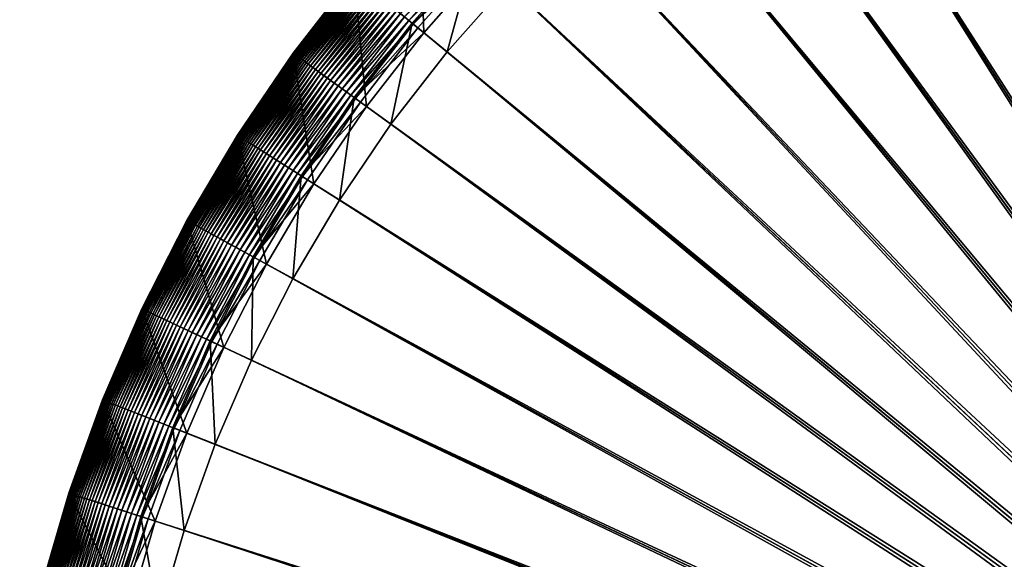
# Model space of a CAD drawing. Header units: millimetres. Extents: x -38.8 to 49.8, y -3.5 to 19.4.
# Tile 167 of 256: x -38.8 to -36.6, y 0.9 to 2.1. Entities that reach past the tile are written whole.
import ezdxf

# ---------------------------------------------------------------- set-up
doc = ezdxf.new("R2010")
doc.units = ezdxf.units.MM
doc.layers.get('0').update_dxf_attribs({"true_color": 0x5890e1})

msp = doc.modelspace()

# ---------------------------------------------------------------- meshes
at = {"color": 206, "true_color": 0x6c0888}
mesh = msp.add_polyface(dxfattribs=at)
corners = [(-35.5231, 0.0564, 6.3844), (-38.4001, 1.0062, 6.4013), (-35.5191, 0.0701, 6.3844), (-38.4804, 1.0323, 6.7705), (-35.5191, 0.0701, 6.7705), (-35.5143, 0.0835, 6.7705), (-38.3308, 1.1987, 6.4013), (-35.5143, 0.0835, 6.3844), (-38.4093, 1.2298, 6.7705), (-35.5086, 0.0966, 6.7705), (-38.2495, 1.3864, 6.4013), (-35.5086, 0.0966, 6.3844), (-38.326, 1.4224, 6.7705), (-35.5021, 0.1093, 6.7705), (-38.1567, 1.5687, 6.4013), (-35.5021, 0.1093, 6.3844), (-38.2307, 1.6094, 6.7705), (-35.4949, 0.1216, 6.7705), (-38.0525, 1.7447, 6.4013), (-35.4949, 0.1216, 6.3844), (-38.1239, 1.79, 6.7705), (-35.4869, 0.1334, 6.7705), (-37.9376, 1.9139, 6.4013), (-35.4869, 0.1334, 6.3844), (-38.0059, 1.9636, 6.7705), (-35.4781, 0.1447, 6.7705), (-37.8122, 2.0756, 6.4013), (-35.4781, 0.1447, 6.3844), (-37.8773, 2.1294, 6.7705), (-35.4687, 0.1554, 6.7705), (-37.6769, 2.229, 6.4013), (-35.4687, 0.1554, 6.3844), (-37.7385, 2.2868, 6.7705), (-35.4586, 0.1654, 6.7705), (-37.5323, 2.3736, 6.4013), (-35.4586, 0.1654, 6.3844), (-37.5901, 2.4352, 6.7705), (-35.4479, 0.1749, 6.7705), (-37.3788, 2.5089, 6.4013), (-35.4479, 0.1749, 6.3844), (-37.4327, 2.574, 6.7705), (-35.4367, 0.1836, 6.7705), (-37.2172, 2.6343, 6.4013), (-35.4367, 0.1836, 6.3844), (-37.2669, 2.7027, 6.7705), (-35.4249, 0.1916, 6.7705), (-37.0933, 2.8206, 6.7705), (-37.048, 2.7493, 6.4013), (-35.4249, 0.1916, 6.3844), (-35.4126, 0.1989, 6.7705), (-36.9126, 2.9274, 6.7705), (-36.8719, 2.8534, 6.4013), (-35.4126, 0.1989, 6.3844), (-35.3999, 0.2053, 6.7705), (-36.7257, 3.0227, 6.7705), (-36.6897, 2.9463, 6.4013), (-35.3999, 0.2053, 6.3844), (-35.3868, 0.211, 6.7705), (-36.533, 3.1061, 6.7705), (-36.5019, 3.0275, 6.4013), (-35.3868, 0.211, 6.3844), (-35.3734, 0.2158, 6.7705), (-36.3356, 3.1772, 6.7705), (-36.3095, 3.0968, 6.4013), (-35.3734, 0.2158, 6.3844), (-35.3597, 0.2198, 6.7705), (-36.1341, 3.2357, 6.7705), (-36.113, 3.1539, 6.4013), (-35.3597, 0.2198, 6.3844), (-35.3458, 0.2229, 6.7705), (-35.9292, 3.2815, 6.7705), (-35.9134, 3.1985, 6.4013), (-35.3458, 0.2229, 6.3844), (-35.3317, 0.2252, 6.7705), (-35.722, 3.3143, 6.7705), (-35.7114, 3.2305, 6.4013), (-35.3317, 0.2252, 6.3844), (-35.3175, 0.2265, 6.7705), (-35.5077, 3.2497, 6.4013), (-35.3175, 0.2265, 6.3844), (-35.513, 3.3341, 6.7705), (-35.3033, 0.2269, 6.7705), (-35.3033, 3.2562, 6.4013), (-35.3033, 0.2269, 6.3844)]
mesh.append_faces([[corners[k] for k in face] for face in [(0, 1, 2), (2, 6, 7), (7, 10, 11), (11, 14, 15), (15, 18, 19), (19, 22, 23), (23, 26, 27), (27, 30, 31), (31, 34, 35), (35, 38, 39), (39, 42, 43), (44, 45, 46), (43, 47, 48), (46, 49, 50), (48, 51, 52), (50, 53, 54), (52, 55, 56), (54, 57, 58), (56, 59, 60), (58, 61, 62), (60, 63, 64), (62, 65, 66), (64, 67, 68), (66, 69, 70), (68, 71, 72), (70, 73, 74), (72, 75, 76), (76, 78, 79), (79, 82, 83)]], dxfattribs={"vtx0": -1, "color": 206})
mesh.append_faces([[corners[k] for k in face] for face in [(3, 4, 5), (8, 5, 9), (12, 9, 13), (16, 13, 17), (20, 17, 21), (24, 21, 25), (28, 25, 29), (32, 29, 33), (36, 33, 37), (40, 37, 41), (39, 38, 42), (44, 41, 45), (43, 42, 47), (46, 45, 49), (48, 47, 51), (50, 49, 53), (52, 51, 55), (54, 53, 57), (56, 55, 59), (58, 57, 61), (60, 59, 63), (62, 61, 65), (64, 63, 67), (66, 65, 69), (68, 67, 71), (70, 69, 73), (72, 71, 75), (74, 73, 77), (76, 75, 78), (80, 77, 81), (79, 78, 82)]], dxfattribs={"vtx2": -1, "color": 206})
mesh = msp.add_polyface(dxfattribs=at)
corners = [(-38.6439, 0, 6.7705), (-35.5298, 0.0142, 6.7705), (-38.6373, 0.2098, 6.7705), (-35.5302, 0, 6.3844), (-38.5594, 0, 6.4013), (-38.553, 0.2045, 6.4013), (-35.5284, 0.0284, 6.7705), (-38.6176, 0.4187, 6.7705), (-35.5298, 0.0142, 6.3844), (-38.5338, 0.4081, 6.4013), (-35.5262, 0.0425, 6.7705), (-38.5848, 0.626, 6.7705), (-35.5284, 0.0284, 6.3844), (-38.5018, 0.6101, 6.4013), (-35.5231, 0.0564, 6.7705), (-38.539, 0.8308, 6.7705), (-35.5262, 0.0425, 6.3844), (-38.4571, 0.8098, 6.4013), (-35.5191, 0.0701, 6.7705), (-38.4804, 1.0323, 6.7705), (-35.5231, 0.0564, 6.3844), (-38.4001, 1.0062, 6.4013), (-35.5143, 0.0835, 6.7705), (-38.4093, 1.2298, 6.7705), (-35.5191, 0.0701, 6.3844), (-38.3308, 1.1987, 6.4013), (-35.5086, 0.0966, 6.7705), (-38.326, 1.4224, 6.7705), (-35.5143, 0.0835, 6.3844), (-38.2495, 1.3864, 6.4013), (-35.5021, 0.1093, 6.7705), (-38.2307, 1.6094, 6.7705), (-35.5086, 0.0966, 6.3844), (-38.1567, 1.5687, 6.4013), (-35.4949, 0.1216, 6.7705), (-38.1239, 1.79, 6.7705), (-35.5021, 0.1093, 6.3844), (-38.0525, 1.7447, 6.4013), (-38.1564, 1.8107, 6.7678), (-38.0272, 1.9791, 6.7692), (-38.0371, 1.9863, 6.7678), (-38.1461, 1.8041, 6.7692), (-38.0168, 1.9715, 6.7701), (-38.1352, 1.7972, 6.7701), (-38.0059, 1.9636, 6.7705), (-35.4869, 0.1334, 6.7705), (-35.4949, 0.1216, 6.3844), (-37.9376, 1.9139, 6.4013), (-38.1381, 1.7991, 6.1478), (-38.0196, 1.9735, 6.1478), (-37.9922, 1.9537, 3.9448), (-38.1174, 2.0446, 6.7191), (-38.1121, 2.0408, 6.7256), (-37.9785, 2.2131, 6.7256), (-38.1065, 2.0367, 6.7318), (-37.9731, 2.2087, 6.7318), (-38.1005, 2.0323, 6.7375), (-37.9673, 2.2039, 6.7375), (-38.094, 2.0276, 6.7429), (-37.9612, 2.1988, 6.7429), (-38.0872, 2.0226, 6.7479), (-37.9547, 2.1935, 6.7479), (-38.0799, 2.0174, 6.7524), (-37.9478, 2.1877, 6.7524), (-38.0723, 2.0118, 6.7565), (-37.9405, 2.1817, 6.7565), (-38.0641, 2.0059, 6.7601), (-37.9327, 2.1753, 6.7601), (-38.0556, 1.9997, 6.7632), (-37.9246, 2.1686, 6.7632), (-38.0466, 1.9931, 6.7657), (-37.916, 2.1615, 6.7657), (-37.907, 2.154, 6.7678), (-37.8976, 2.1462, 6.7692), (-37.8877, 2.138, 6.7701), (-37.8773, 2.1294, 6.7705), (-35.4781, 0.1447, 6.7705), (-35.4869, 0.1334, 6.3844), (-37.8122, 2.0756, 6.4013), (-37.8903, 2.1402, 6.1478), (-37.8643, 2.1186, 3.9448), (-38.1563, 2.0729, 3.7911), (-38.0205, 2.2479, 3.7911), (-35.4687, 0.1554, 6.7705), (-37.7385, 2.2868, 6.7705), (-35.4781, 0.1447, 6.3844), (-37.6769, 2.229, 6.4013), (-35.4586, 0.1654, 6.7705), (-37.5901, 2.4352, 6.7705), (-35.4687, 0.1554, 6.3844), (-37.5323, 2.3736, 6.4013), (-35.4479, 0.1749, 6.7705), (-37.4327, 2.574, 6.7705), (-35.4586, 0.1654, 6.3844), (-37.3788, 2.5089, 6.4013), (-35.4367, 0.1836, 6.7705), (-37.2669, 2.7027, 6.7705)]
mesh.append_faces([[corners[k] for k in face] for face in [(0, 1, 2), (2, 6, 7), (7, 10, 11), (11, 14, 15), (15, 18, 19), (19, 22, 23), (23, 26, 27), (27, 30, 31), (31, 34, 35), (38, 39, 40), (41, 42, 39), (43, 44, 42), (35, 45, 44), (37, 49, 47), (48, 50, 49), (70, 72, 71), (40, 73, 72), (39, 74, 73), (42, 75, 74), (44, 76, 75), (47, 79, 78), (49, 80, 79), (50, 82, 80), (75, 83, 84), (84, 87, 88), (88, 91, 92), (92, 95, 96)]], dxfattribs={"vtx0": -1, "color": 206})
mesh.append_faces([[corners[k] for k in face] for face in [(3, 4, 5), (8, 5, 9), (12, 9, 13), (16, 13, 17), (20, 17, 21), (24, 21, 25), (28, 25, 29), (32, 29, 33), (36, 33, 37), (46, 37, 47), (37, 48, 49), (51, 52, 53), (52, 54, 55), (54, 56, 57), (56, 58, 59), (58, 60, 61), (60, 62, 63), (62, 64, 65), (64, 66, 67), (66, 68, 69), (68, 70, 71), (70, 40, 72), (40, 39, 73), (39, 42, 74), (42, 44, 75), (77, 47, 78), (47, 49, 79), (49, 50, 80), (50, 81, 82), (85, 78, 86), (89, 86, 90), (93, 90, 94)]], dxfattribs={"vtx2": -1, "color": 206})
mesh = msp.add_polyface(dxfattribs=at)
corners = [(-38.1563, 2.0729, 3.7911), (-38.0205, 2.2479, 6.5722), (-38.0205, 2.2479, 3.7911), (-38.1563, 2.0729, 6.5722), (-38.0205, 2.2479, 6.5819), (-38.1563, 2.0728, 6.5819), (-38.0203, 2.2477, 6.5915), (-38.156, 2.0727, 6.5915), (-38.0198, 2.2473, 6.601), (-38.1555, 2.0723, 6.601), (-38.019, 2.2467, 6.6105), (-38.1547, 2.0717, 6.6105), (-38.018, 2.2459, 6.62), (-38.1537, 2.071, 6.62), (-38.0168, 2.2448, 6.6293), (-38.1524, 2.07, 6.6293), (-38.0153, 2.2436, 6.6384), (-38.1508, 2.0689, 6.6384), (-38.0135, 2.2421, 6.6475), (-38.1489, 2.0675, 6.6475), (-38.0114, 2.2404, 6.6564), (-38.1467, 2.0659, 6.6564), (-38.009, 2.2384, 6.665), (-38.1442, 2.0641, 6.665), (-38.0063, 2.2362, 6.6735), (-38.1414, 2.062, 6.6735), (-38.0033, 2.2337, 6.6818), (-38.1383, 2.0598, 6.6818), (-38, 2.231, 6.6898), (-38.1348, 2.0572, 6.6898), (-37.9964, 2.228, 6.6976), (-38.131, 2.0545, 6.6976), (-37.9924, 2.2247, 6.7051), (-38.1268, 2.0514, 6.7051), (-37.9881, 2.2211, 6.7122), (-38.1223, 2.0481, 6.7122), (-37.9835, 2.2173, 6.7191), (-38.1174, 2.0446, 6.7191), (-37.9785, 2.2131, 6.7256), (-38.1121, 2.0408, 6.7256), (-37.9731, 2.2087, 6.7318), (-38.1065, 2.0367, 6.7318), (-37.9673, 2.2039, 6.7375), (-38.1005, 2.0323, 6.7375), (-37.9612, 2.1988, 6.7429), (-38.094, 2.0276, 6.7429), (-37.9547, 2.1935, 6.7479), (-38.0872, 2.0226, 6.7479), (-37.9478, 2.1877, 6.7524), (-38.0799, 2.0174, 6.7524), (-37.9405, 2.1817, 6.7565), (-38.0723, 2.0118, 6.7565), (-37.9327, 2.1753, 6.7601), (-38.0641, 2.0059, 6.7601), (-37.9246, 2.1686, 6.7632), (-38.0556, 1.9997, 6.7632), (-37.916, 2.1615, 6.7657), (-37.8546, 2.3959, 6.6898), (-37.8512, 2.3927, 6.6976), (-37.8474, 2.3891, 6.7051), (-37.8434, 2.3853, 6.7122), (-37.839, 2.3812, 6.7191), (-37.8342, 2.3767, 6.7256), (-37.8291, 2.372, 6.7318), (-37.8237, 2.3668, 6.7375), (-37.8179, 2.3614, 6.7429), (-37.8117, 2.3556, 6.7479), (-37.8052, 2.3495, 6.7524), (-37.7983, 2.343, 6.7565), (-37.791, 2.3361, 6.7601), (-37.7833, 2.3289, 6.7632), (-37.7751, 2.3213, 6.7657), (-37.907, 2.154, 6.7678), (-37.7666, 2.3132, 6.7678), (-37.8976, 2.1462, 6.7692), (-37.7577, 2.3048, 6.7692), (-37.8877, 2.138, 6.7701), (-37.7483, 2.296, 6.7701), (-37.8773, 2.1294, 6.7705), (-37.7385, 2.2868, 6.7705), (-37.8122, 2.0756, 6.4013), (-37.8903, 2.1402, 6.1478), (-37.7508, 2.2984, 6.1478), (-37.6769, 2.229, 6.4013), (-37.8643, 2.1186, 3.9448), (-37.7262, 2.2753, 3.9448), (-37.874, 2.4141, 3.7911)]
mesh.append_faces([[corners[k] for k in face] for face in [(0, 1, 2), (3, 4, 1), (5, 6, 4), (7, 8, 6), (9, 10, 8), (11, 12, 10), (13, 14, 12), (15, 16, 14), (17, 18, 16), (19, 20, 18), (21, 22, 20), (23, 24, 22), (25, 26, 24), (27, 28, 26), (29, 30, 28), (31, 32, 30), (33, 34, 32), (35, 36, 34), (37, 38, 36), (39, 40, 38), (41, 42, 40), (43, 44, 42), (45, 46, 44), (47, 48, 46), (49, 50, 48), (51, 52, 50), (53, 54, 52), (55, 56, 54), (50, 69, 68), (52, 70, 69), (54, 71, 70), (56, 73, 71), (72, 75, 73), (74, 77, 75), (76, 79, 77), (80, 82, 83), (81, 85, 82), (84, 86, 85)]], dxfattribs={"vtx0": -1, "color": 206})
mesh.append_faces([[corners[k] for k in face] for face in [(26, 28, 57), (28, 30, 58), (30, 32, 59), (32, 34, 60), (34, 36, 61), (36, 38, 62), (38, 40, 63), (40, 42, 64), (42, 44, 65), (44, 46, 66), (46, 48, 67), (48, 50, 68), (50, 52, 69), (52, 54, 70), (54, 56, 71), (56, 72, 73), (72, 74, 75), (74, 76, 77), (76, 78, 79), (80, 81, 82), (81, 84, 85), (84, 2, 86)]], dxfattribs={"vtx2": -1, "color": 206})
mesh = msp.add_polyface(dxfattribs=at)
corners = [(-38.2808, 1.8896, 3.7911), (-38.2808, 1.8896, 6.5722), (-38.1563, 2.0729, 6.5722), (-38.1563, 2.0729, 3.7911), (-38.2808, 1.8896, 6.5819), (-38.1563, 2.0728, 6.5819), (-38.2805, 1.8894, 6.5915), (-38.156, 2.0727, 6.5915), (-38.28, 1.8891, 6.601), (-38.1555, 2.0723, 6.601), (-38.2792, 1.8886, 6.6105), (-38.1547, 2.0717, 6.6105), (-38.2781, 1.8879, 6.62), (-38.1537, 2.071, 6.62), (-38.2768, 1.887, 6.6293), (-38.1524, 2.07, 6.6293), (-38.2751, 1.886, 6.6384), (-38.1508, 2.0689, 6.6384), (-38.2731, 1.8847, 6.6475), (-38.1489, 2.0675, 6.6475), (-38.2708, 1.8833, 6.6564), (-38.1467, 2.0659, 6.6564), (-38.2682, 1.8816, 6.665), (-38.1442, 2.0641, 6.665), (-38.2653, 1.8798, 6.6735), (-38.1414, 2.062, 6.6735), (-38.262, 1.8777, 6.6818), (-38.1383, 2.0598, 6.6818), (-38.2584, 1.8754, 6.6898), (-38.1348, 2.0572, 6.6898), (-38.131, 2.0545, 6.6976), (-38.2544, 1.8729, 6.6976), (-38.1268, 2.0514, 6.7051), (-38.2501, 1.8701, 6.7051), (-38.1223, 2.0481, 6.7122), (-38.2453, 1.8671, 6.7122), (-38.1174, 2.0446, 6.7191), (-38.2402, 1.8639, 6.7191), (-38.1121, 2.0408, 6.7256), (-38.2347, 1.8604, 6.7256), (-38.1065, 2.0367, 6.7318), (-38.2289, 1.8566, 6.7318), (-38.1005, 2.0323, 6.7375), (-38.2226, 1.8526, 6.7375), (-38.094, 2.0276, 6.7429), (-38.2158, 1.8484, 6.7429), (-38.0872, 2.0226, 6.7479), (-38.2087, 1.8438, 6.7479), (-38.0799, 2.0174, 6.7524), (-38.2011, 1.839, 6.7524), (-38.0723, 2.0118, 6.7565), (-38.1931, 1.834, 6.7565), (-38.0641, 2.0059, 6.7601), (-38.1846, 1.8286, 6.7601), (-38.0556, 1.9997, 6.7632), (-38.1757, 1.8229, 6.7632), (-38.0466, 1.9931, 6.7657), (-38.0205, 2.2479, 6.5722), (-38.0205, 2.2479, 6.5819), (-38.0203, 2.2477, 6.5915), (-38.0198, 2.2473, 6.601), (-38.019, 2.2467, 6.6105), (-38.018, 2.2459, 6.62), (-38.0168, 2.2448, 6.6293), (-38.0153, 2.2436, 6.6384), (-38.0135, 2.2421, 6.6475), (-38.0114, 2.2404, 6.6564), (-38.009, 2.2384, 6.665), (-38.0063, 2.2362, 6.6735), (-38.0033, 2.2337, 6.6818), (-38, 2.231, 6.6898), (-37.9964, 2.228, 6.6976), (-37.9924, 2.2247, 6.7051), (-37.9881, 2.2211, 6.7122), (-37.9835, 2.2173, 6.7191)]
mesh.append_faces([[corners[k] for k in face] for face in [(0, 2, 3), (1, 5, 2), (4, 7, 5), (6, 9, 7), (8, 11, 9), (10, 13, 11), (12, 15, 13), (14, 17, 15), (16, 19, 17), (18, 21, 19), (20, 23, 21), (22, 25, 23), (24, 27, 25), (26, 29, 27), (28, 30, 29), (31, 32, 30), (33, 34, 32), (35, 36, 34), (37, 38, 36), (39, 40, 38), (41, 42, 40), (43, 44, 42), (45, 46, 44), (47, 48, 46), (49, 50, 48), (51, 52, 50), (53, 54, 52), (55, 56, 54)]], dxfattribs={"vtx0": -1, "color": 206})
mesh.append_faces([[corners[k] for k in face] for face in [(0, 1, 2), (1, 4, 5), (4, 6, 7), (6, 8, 9), (8, 10, 11), (10, 12, 13), (12, 14, 15), (14, 16, 17), (16, 18, 19), (18, 20, 21), (20, 22, 23), (22, 24, 25), (24, 26, 27), (26, 28, 29), (3, 2, 57), (2, 5, 58), (5, 7, 59), (7, 9, 60), (9, 11, 61), (11, 13, 62), (13, 15, 63), (15, 17, 64), (17, 19, 65), (19, 21, 66), (21, 23, 67), (23, 25, 68), (25, 27, 69), (27, 29, 70), (29, 30, 71), (30, 32, 72), (32, 34, 73), (34, 36, 74)]], dxfattribs={"vtx2": -1, "color": 206})
mesh = msp.add_polyface(dxfattribs=at)
corners = [(-38.3936, 1.6989, 3.7911), (-38.3936, 1.6989, 6.5722), (-38.2808, 1.8896, 6.5722), (-38.2808, 1.8896, 3.7911), (-38.3936, 1.6989, 6.5819), (-38.2808, 1.8896, 6.5819), (-38.3933, 1.6988, 6.5915), (-38.2805, 1.8894, 6.5915), (-38.3927, 1.6985, 6.601), (-38.28, 1.8891, 6.601), (-38.3919, 1.698, 6.6105), (-38.2792, 1.8886, 6.6105), (-38.3908, 1.6974, 6.62), (-38.2781, 1.8879, 6.62), (-38.3894, 1.6966, 6.6293), (-38.2768, 1.887, 6.6293), (-38.3876, 1.6957, 6.6384), (-38.2751, 1.886, 6.6384), (-38.3856, 1.6945, 6.6475), (-38.2731, 1.8847, 6.6475), (-38.2708, 1.8833, 6.6564), (-38.3832, 1.6932, 6.6564), (-38.2682, 1.8816, 6.665), (-38.3805, 1.6917, 6.665), (-38.2653, 1.8798, 6.6735), (-38.3775, 1.6901, 6.6735), (-38.262, 1.8777, 6.6818), (-38.3741, 1.6882, 6.6818), (-38.2584, 1.8754, 6.6898), (-38.3703, 1.6861, 6.6898), (-38.2544, 1.8729, 6.6976), (-38.3662, 1.6839, 6.6976), (-38.2501, 1.8701, 6.7051), (-38.3617, 1.6814, 6.7051), (-38.2453, 1.8671, 6.7122), (-38.3568, 1.6787, 6.7122), (-38.2402, 1.8639, 6.7191), (-38.3515, 1.6758, 6.7191), (-38.2347, 1.8604, 6.7256), (-38.3458, 1.6726, 6.7256), (-38.2289, 1.8566, 6.7318), (-38.3397, 1.6693, 6.7318), (-38.2226, 1.8526, 6.7375), (-38.3331, 1.6657, 6.7375), (-38.2158, 1.8484, 6.7429), (-38.3262, 1.6618, 6.7429), (-38.2087, 1.8438, 6.7479), (-38.3187, 1.6578, 6.7479), (-38.2011, 1.839, 6.7524), (-38.3109, 1.6535, 6.7524), (-38.1931, 1.834, 6.7565), (-38.3026, 1.6489, 6.7565), (-38.1846, 1.8286, 6.7601), (-38.2938, 1.644, 6.7601), (-38.1757, 1.8229, 6.7632), (-38.2845, 1.639, 6.7632), (-38.1663, 1.817, 6.7657), (-38.131, 2.0545, 6.6976), (-38.1268, 2.0514, 6.7051), (-38.1223, 2.0481, 6.7122), (-38.1174, 2.0446, 6.7191), (-38.1121, 2.0408, 6.7256), (-38.1065, 2.0367, 6.7318), (-38.1005, 2.0323, 6.7375), (-38.094, 2.0276, 6.7429), (-38.0872, 2.0226, 6.7479), (-38.0799, 2.0174, 6.7524), (-38.0723, 2.0118, 6.7565), (-38.0641, 2.0059, 6.7601), (-38.0556, 1.9997, 6.7632), (-38.0466, 1.9931, 6.7657), (-38.1564, 1.8107, 6.7678), (-38.0371, 1.9863, 6.7678), (-38.1461, 1.8041, 6.7692), (-38.0272, 1.9791, 6.7692), (-38.1352, 1.7972, 6.7701), (-38.0168, 1.9715, 6.7701), (-38.1239, 1.79, 6.7705), (-38.0059, 1.9636, 6.7705), (-38.1381, 1.7991, 6.1478), (-38.1096, 1.781, 3.9448), (-37.9922, 1.9537, 3.9448), (-38.1563, 2.0729, 3.7911)]
mesh.append_faces([[corners[k] for k in face] for face in [(0, 2, 3), (1, 5, 2), (4, 7, 5), (6, 9, 7), (8, 11, 9), (10, 13, 11), (12, 15, 13), (14, 17, 15), (16, 19, 17), (18, 20, 19), (21, 22, 20), (23, 24, 22), (25, 26, 24), (27, 28, 26), (29, 30, 28), (31, 32, 30), (33, 34, 32), (35, 36, 34), (37, 38, 36), (39, 40, 38), (41, 42, 40), (43, 44, 42), (45, 46, 44), (47, 48, 46), (49, 50, 48), (51, 52, 50), (53, 54, 52), (55, 56, 54), (56, 72, 70), (80, 82, 81)]], dxfattribs={"vtx0": -1, "color": 206})
mesh.append_faces([[corners[k] for k in face] for face in [(0, 1, 2), (1, 4, 5), (4, 6, 7), (6, 8, 9), (8, 10, 11), (10, 12, 13), (12, 14, 15), (14, 16, 17), (16, 18, 19), (28, 30, 57), (30, 32, 58), (32, 34, 59), (34, 36, 60), (36, 38, 61), (38, 40, 62), (40, 42, 63), (42, 44, 64), (44, 46, 65), (46, 48, 66), (48, 50, 67), (50, 52, 68), (52, 54, 69), (54, 56, 70), (56, 71, 72), (71, 73, 74), (73, 75, 76), (75, 77, 78), (79, 80, 81), (80, 3, 82)]], dxfattribs={"vtx2": -1, "color": 206})
mesh = msp.add_polyface(dxfattribs=at)
corners = [(-38.4942, 1.5015, 3.7911), (-38.3936, 1.6989, 6.5722), (-38.3936, 1.6989, 3.7911), (-38.4942, 1.5015, 6.5722), (-38.3936, 1.6989, 6.5819), (-38.4942, 1.5015, 6.5819), (-38.3933, 1.6988, 6.5915), (-38.4939, 1.5014, 6.5915), (-38.3927, 1.6985, 6.601), (-38.4933, 1.5011, 6.601), (-38.3919, 1.698, 6.6105), (-38.4924, 1.5007, 6.6105), (-38.3908, 1.6974, 6.62), (-38.4913, 1.5002, 6.62), (-38.3894, 1.6966, 6.6293), (-38.4898, 1.4995, 6.6293), (-38.3876, 1.6957, 6.6384), (-38.488, 1.4986, 6.6384), (-38.3856, 1.6945, 6.6475), (-38.4859, 1.4976, 6.6475), (-38.3832, 1.6932, 6.6564), (-38.4835, 1.4965, 6.6564), (-38.3805, 1.6917, 6.665), (-38.4807, 1.4952, 6.665), (-38.3775, 1.6901, 6.6735), (-38.4775, 1.4937, 6.6735), (-38.3741, 1.6882, 6.6818), (-38.474, 1.492, 6.6818), (-38.3703, 1.6861, 6.6898), (-38.4701, 1.4902, 6.6898), (-38.3662, 1.6839, 6.6976), (-38.4659, 1.4882, 6.6976), (-38.3617, 1.6814, 6.7051), (-38.4612, 1.486, 6.7051), (-38.3568, 1.6787, 6.7122), (-38.4562, 1.4836, 6.7122), (-38.3515, 1.6758, 6.7191), (-38.4507, 1.4811, 6.7191), (-38.3458, 1.6726, 6.7256), (-38.4448, 1.4783, 6.7256), (-38.3397, 1.6693, 6.7318), (-38.4385, 1.4753, 6.7318), (-38.3331, 1.6657, 6.7375), (-38.4317, 1.4721, 6.7375), (-38.3262, 1.6618, 6.7429), (-38.4245, 1.4688, 6.7429), (-38.3187, 1.6578, 6.7479), (-38.4169, 1.4652, 6.7479), (-38.3109, 1.6535, 6.7524), (-38.4088, 1.4613, 6.7524), (-38.3026, 1.6489, 6.7565), (-38.4002, 1.4573, 6.7565), (-38.2938, 1.644, 6.7601), (-38.2708, 1.8833, 6.6564), (-38.2682, 1.8816, 6.665), (-38.2653, 1.8798, 6.6735), (-38.262, 1.8777, 6.6818), (-38.2584, 1.8754, 6.6898), (-38.2544, 1.8729, 6.6976), (-38.2501, 1.8701, 6.7051), (-38.2453, 1.8671, 6.7122), (-38.2402, 1.8639, 6.7191), (-38.2347, 1.8604, 6.7256), (-38.2289, 1.8566, 6.7318), (-38.2226, 1.8526, 6.7375), (-38.2158, 1.8484, 6.7429), (-38.2087, 1.8438, 6.7479), (-38.2011, 1.839, 6.7524), (-38.1931, 1.834, 6.7565), (-38.1846, 1.8286, 6.7601), (-38.2845, 1.639, 6.7632), (-38.1757, 1.8229, 6.7632), (-38.2748, 1.6336, 6.7657), (-38.1663, 1.817, 6.7657), (-38.2645, 1.628, 6.7678), (-38.1564, 1.8107, 6.7678), (-38.2538, 1.622, 6.7692), (-38.1461, 1.8041, 6.7692), (-38.2425, 1.6159, 6.7701), (-38.1352, 1.7972, 6.7701), (-38.2307, 1.6094, 6.7705), (-38.1239, 1.79, 6.7705), (-38.1567, 1.5687, 6.4013), (-38.2455, 1.6175, 6.1478), (-38.1381, 1.7991, 6.1478), (-38.0525, 1.7447, 6.4013), (-38.2159, 1.6012, 3.9448), (-38.1096, 1.781, 3.9448), (-38.2808, 1.8896, 3.7911)]
mesh.append_faces([[corners[k] for k in face] for face in [(0, 1, 2), (3, 4, 1), (5, 6, 4), (7, 8, 6), (9, 10, 8), (11, 12, 10), (13, 14, 12), (15, 16, 14), (17, 18, 16), (19, 20, 18), (21, 22, 20), (23, 24, 22), (25, 26, 24), (27, 28, 26), (29, 30, 28), (31, 32, 30), (33, 34, 32), (35, 36, 34), (37, 38, 36), (39, 40, 38), (41, 42, 40), (43, 44, 42), (45, 46, 44), (47, 48, 46), (49, 50, 48), (51, 52, 50), (72, 75, 73), (74, 77, 75), (76, 79, 77), (78, 81, 79), (82, 84, 85), (83, 87, 84), (86, 88, 87)]], dxfattribs={"vtx0": -1, "color": 206})
mesh.append_faces([[corners[k] for k in face] for face in [(18, 20, 53), (20, 22, 54), (22, 24, 55), (24, 26, 56), (26, 28, 57), (28, 30, 58), (30, 32, 59), (32, 34, 60), (34, 36, 61), (36, 38, 62), (38, 40, 63), (40, 42, 64), (42, 44, 65), (44, 46, 66), (46, 48, 67), (48, 50, 68), (50, 52, 69), (52, 70, 71), (70, 72, 73), (72, 74, 75), (74, 76, 77), (76, 78, 79), (78, 80, 81), (82, 83, 84), (83, 86, 87), (86, 2, 88)]], dxfattribs={"vtx2": -1, "color": 206})
mesh = msp.add_polyface(dxfattribs=at)
corners = [(-38.6572, 1.0898, 3.7911), (-38.5822, 1.2982, 6.5722), (-38.5822, 1.2982, 3.7911), (-38.4942, 1.5015, 6.5722), (-38.4942, 1.5015, 3.7911), (-38.5821, 1.2982, 6.5819), (-38.4942, 1.5015, 6.5819), (-38.5819, 1.2981, 6.5915), (-38.4939, 1.5014, 6.5915), (-38.5813, 1.2979, 6.601), (-38.4933, 1.5011, 6.601), (-38.5804, 1.2975, 6.6105), (-38.4924, 1.5007, 6.6105), (-38.5792, 1.297, 6.62), (-38.4913, 1.5002, 6.62), (-38.5777, 1.2964, 6.6293), (-38.4898, 1.4995, 6.6293), (-38.5758, 1.2957, 6.6384), (-38.488, 1.4986, 6.6384), (-38.5737, 1.2948, 6.6475), (-38.4859, 1.4976, 6.6475), (-38.5712, 1.2939, 6.6564), (-38.4835, 1.4965, 6.6564), (-38.5683, 1.2927, 6.665), (-38.4807, 1.4952, 6.665), (-38.5651, 1.2914, 6.6735), (-38.4775, 1.4937, 6.6735), (-38.5614, 1.29, 6.6818), (-38.474, 1.492, 6.6818), (-38.5575, 1.2884, 6.6898), (-38.4701, 1.4902, 6.6898), (-38.5531, 1.2867, 6.6976), (-38.4659, 1.4882, 6.6976), (-38.5483, 1.2848, 6.7051), (-38.4612, 1.486, 6.7051), (-38.5431, 1.2827, 6.7122), (-38.4562, 1.4836, 6.7122), (-38.5375, 1.2805, 6.7191), (-38.4507, 1.4811, 6.7191), (-38.5314, 1.2781, 6.7256), (-38.4448, 1.4783, 6.7256), (-38.5249, 1.2756, 6.7318), (-38.4385, 1.4753, 6.7318), (-38.518, 1.2728, 6.7375), (-38.4317, 1.4721, 6.7375), (-38.5106, 1.2699, 6.7429), (-38.4245, 1.4688, 6.7429), (-38.5027, 1.2668, 6.7479), (-38.4169, 1.4652, 6.7479), (-38.4944, 1.2635, 6.7524), (-38.4088, 1.4613, 6.7524), (-38.4856, 1.26, 6.7565), (-38.4002, 1.4573, 6.7565), (-38.4762, 1.2563, 6.7601), (-38.3911, 1.453, 6.7601), (-38.3936, 1.2236, 3.9448), (-38.3936, 1.6989, 6.5722), (-38.3936, 1.6989, 6.5819), (-38.3933, 1.6988, 6.5915), (-38.3927, 1.6985, 6.601), (-38.3919, 1.698, 6.6105), (-38.3908, 1.6974, 6.62), (-38.3894, 1.6966, 6.6293), (-38.3876, 1.6957, 6.6384), (-38.3856, 1.6945, 6.6475), (-38.3832, 1.6932, 6.6564)]
mesh.append_faces([[corners[k] for k in face] for face in [(0, 1, 2), (2, 3, 4), (1, 6, 3), (5, 8, 6), (7, 10, 8), (9, 12, 10), (11, 14, 12), (13, 16, 14), (15, 18, 16), (17, 20, 18), (19, 22, 20), (21, 24, 22), (23, 26, 24), (25, 28, 26), (27, 30, 28), (29, 32, 30), (31, 34, 32), (33, 36, 34), (35, 38, 36), (37, 40, 38), (39, 42, 40), (41, 44, 42), (43, 46, 44)]], dxfattribs={"vtx0": -1, "color": 206})
mesh.append_faces([[corners[k] for k in face] for face in [(2, 1, 3), (1, 5, 6), (5, 7, 8), (7, 9, 10), (9, 11, 12), (11, 13, 14), (13, 15, 16), (15, 17, 18), (17, 19, 20), (19, 21, 22), (21, 23, 24), (23, 25, 26), (25, 27, 28), (27, 29, 30), (29, 31, 32), (31, 33, 34), (33, 35, 36), (35, 37, 38), (37, 39, 40), (39, 41, 42), (41, 43, 44), (43, 45, 46), (45, 47, 48), (47, 49, 50), (49, 51, 52), (51, 53, 54), (55, 2, 4), (4, 3, 56), (3, 6, 57), (6, 8, 58), (8, 10, 59), (10, 12, 60), (12, 14, 61), (14, 16, 62), (16, 18, 63), (18, 20, 64), (20, 22, 65)]], dxfattribs={"vtx2": -1, "color": 206})
mesh = msp.add_polyface(dxfattribs=at)
corners = [(-38.4932, 1.0365, 6.7701), (-38.4093, 1.2298, 6.7705), (-38.4218, 1.2347, 6.7701), (-38.4001, 1.0062, 6.4013), (-38.4965, 1.0375, 6.1478), (-38.425, 1.236, 6.1478), (-38.3308, 1.1987, 6.4013), (-38.3936, 1.2236, 3.9448), (-38.5106, 1.2699, 6.7429), (-38.4169, 1.4652, 6.7479), (-38.4245, 1.4688, 6.7429), (-38.5027, 1.2668, 6.7479), (-38.4088, 1.4613, 6.7524), (-38.4944, 1.2635, 6.7524), (-38.4002, 1.4573, 6.7565), (-38.4856, 1.26, 6.7565), (-38.3911, 1.453, 6.7601), (-38.4762, 1.2563, 6.7601), (-38.4664, 1.2524, 6.7632), (-38.3815, 1.4485, 6.7632), (-38.4561, 1.2483, 6.7657), (-38.3715, 1.4438, 6.7657), (-38.4452, 1.244, 6.7678), (-38.3609, 1.4388, 6.7678), (-38.4338, 1.2395, 6.7692), (-38.3498, 1.4336, 6.7692), (-38.3382, 1.4281, 6.7701), (-38.326, 1.4224, 6.7705), (-38.3413, 1.4296, 6.1478), (-38.2495, 1.3864, 6.4013), (-38.3107, 1.4152, 3.9448), (-38.4942, 1.5015, 3.7911), (-38.4835, 1.4965, 6.6564), (-38.4807, 1.4952, 6.665), (-38.3805, 1.6917, 6.665), (-38.4775, 1.4937, 6.6735), (-38.3775, 1.6901, 6.6735), (-38.474, 1.492, 6.6818), (-38.3741, 1.6882, 6.6818), (-38.4701, 1.4902, 6.6898), (-38.3703, 1.6861, 6.6898), (-38.4659, 1.4882, 6.6976), (-38.3662, 1.6839, 6.6976), (-38.4612, 1.486, 6.7051), (-38.3617, 1.6814, 6.7051), (-38.4562, 1.4836, 6.7122), (-38.3568, 1.6787, 6.7122), (-38.4507, 1.4811, 6.7191), (-38.3515, 1.6758, 6.7191), (-38.4448, 1.4783, 6.7256), (-38.3458, 1.6726, 6.7256), (-38.4385, 1.4753, 6.7318), (-38.3397, 1.6693, 6.7318), (-38.4317, 1.4721, 6.7375), (-38.3331, 1.6657, 6.7375), (-38.3262, 1.6618, 6.7429), (-38.3187, 1.6578, 6.7479), (-38.3109, 1.6535, 6.7524), (-38.3026, 1.6489, 6.7565), (-38.2938, 1.644, 6.7601), (-38.2845, 1.639, 6.7632), (-38.2748, 1.6336, 6.7657), (-38.2645, 1.628, 6.7678), (-38.2538, 1.622, 6.7692), (-38.2425, 1.6159, 6.7701), (-38.2307, 1.6094, 6.7705), (-38.2455, 1.6175, 6.1478), (-38.1567, 1.5687, 6.4013), (-38.2159, 1.6012, 3.9448), (-38.3936, 1.6989, 3.7911)]
mesh.append_faces([[corners[k] for k in face] for face in [(0, 1, 2), (3, 5, 6), (4, 7, 5), (8, 9, 10), (11, 12, 9), (13, 14, 12), (15, 16, 14), (17, 19, 16), (18, 21, 19), (20, 23, 21), (22, 25, 23), (24, 26, 25), (2, 27, 26), (6, 28, 29), (5, 30, 28), (7, 31, 30), (16, 60, 59), (19, 61, 60), (21, 62, 61), (23, 63, 62), (25, 64, 63), (26, 65, 64), (29, 66, 67), (28, 68, 66), (30, 69, 68)]], dxfattribs={"vtx0": -1, "color": 206})
mesh.append_faces([[corners[k] for k in face] for face in [(3, 4, 5), (17, 18, 19), (18, 20, 21), (20, 22, 23), (22, 24, 25), (24, 2, 26), (2, 1, 27), (6, 5, 28), (5, 7, 30), (32, 33, 34), (33, 35, 36), (35, 37, 38), (37, 39, 40), (39, 41, 42), (41, 43, 44), (43, 45, 46), (45, 47, 48), (47, 49, 50), (49, 51, 52), (51, 53, 54), (53, 10, 55), (10, 9, 56), (9, 12, 57), (12, 14, 58), (14, 16, 59), (16, 19, 60), (19, 21, 61), (21, 23, 62), (23, 25, 63), (25, 26, 64), (26, 27, 65), (29, 28, 66), (28, 30, 68), (30, 31, 69)]], dxfattribs={"vtx2": -1, "color": 206})
mesh = msp.add_polyface(dxfattribs=at)
corners = [(-38.6572, 1.0898, 3.7911), (-38.6572, 1.0898, 6.5722), (-38.5822, 1.2982, 6.5722), (-38.6572, 1.0898, 6.5819), (-38.5821, 1.2982, 6.5819), (-38.6569, 1.0897, 6.5915), (-38.5819, 1.2981, 6.5915), (-38.6563, 1.0895, 6.601), (-38.5813, 1.2979, 6.601), (-38.6554, 1.0892, 6.6105), (-38.5804, 1.2975, 6.6105), (-38.6542, 1.0888, 6.62), (-38.5792, 1.297, 6.62), (-38.6526, 1.0883, 6.6293), (-38.5777, 1.2964, 6.6293), (-38.6507, 1.0877, 6.6384), (-38.5758, 1.2957, 6.6384), (-38.6485, 1.0869, 6.6475), (-38.5737, 1.2948, 6.6475), (-38.646, 1.0861, 6.6564), (-38.5712, 1.2939, 6.6564), (-38.643, 1.0852, 6.665), (-38.5683, 1.2927, 6.665), (-38.6397, 1.0841, 6.6735), (-38.5651, 1.2914, 6.6735), (-38.636, 1.0829, 6.6818), (-38.5614, 1.29, 6.6818), (-38.6319, 1.0815, 6.6898), (-38.5575, 1.2884, 6.6898), (-38.6274, 1.0801, 6.6976), (-38.5531, 1.2867, 6.6976), (-38.6226, 1.0785, 6.7051), (-38.5483, 1.2848, 6.7051), (-38.6172, 1.0768, 6.7122), (-38.5431, 1.2827, 6.7122), (-38.6115, 1.0749, 6.7191), (-38.5375, 1.2805, 6.7191), (-38.6053, 1.0729, 6.7256), (-38.5314, 1.2781, 6.7256), (-38.5987, 1.0707, 6.7318), (-38.5249, 1.2756, 6.7318), (-38.5916, 1.0684, 6.7375), (-38.518, 1.2728, 6.7375), (-38.584, 1.066, 6.7429), (-38.5106, 1.2699, 6.7429), (-38.576, 1.0634, 6.7479), (-38.5027, 1.2668, 6.7479), (-38.5674, 1.0606, 6.7524), (-38.4944, 1.2635, 6.7524), (-38.5584, 1.0577, 6.7565), (-38.4856, 1.26, 6.7565), (-38.5489, 1.0546, 6.7601), (-38.4762, 1.2563, 6.7601), (-38.5388, 1.0513, 6.7632), (-38.4664, 1.2524, 6.7632), (-38.4561, 1.2483, 6.7657), (-38.5282, 1.0479, 6.7657), (-38.4452, 1.244, 6.7678), (-38.5171, 1.0442, 6.7678), (-38.4338, 1.2395, 6.7692), (-38.5054, 1.0404, 6.7692), (-38.4218, 1.2347, 6.7701), (-38.4644, 1.0271, 3.9448), (-38.5822, 1.2982, 3.7911), (-38.3936, 1.2236, 3.9448)]
mesh.append_faces([[corners[k] for k in face] for face in [(1, 4, 2), (3, 6, 4), (5, 8, 6), (7, 10, 8), (9, 12, 10), (11, 14, 12), (13, 16, 14), (15, 18, 16), (17, 20, 18), (19, 22, 20), (21, 24, 22), (23, 26, 24), (25, 28, 26), (27, 30, 28), (29, 32, 30), (31, 34, 32), (33, 36, 34), (35, 38, 36), (37, 40, 38), (39, 42, 40), (41, 44, 42), (43, 46, 44), (45, 48, 46), (47, 50, 48), (49, 52, 50), (51, 54, 52), (53, 55, 54), (56, 57, 55), (58, 59, 57), (60, 61, 59), (62, 63, 64)]], dxfattribs={"vtx0": -1, "color": 206})
mesh.append_faces([[corners[k] for k in face] for face in [(0, 1, 2), (1, 3, 4), (3, 5, 6), (5, 7, 8), (7, 9, 10), (9, 11, 12), (11, 13, 14), (13, 15, 16), (15, 17, 18), (17, 19, 20), (19, 21, 22), (21, 23, 24), (23, 25, 26), (25, 27, 28), (27, 29, 30), (29, 31, 32), (31, 33, 34), (33, 35, 36), (35, 37, 38), (37, 39, 40), (39, 41, 42), (41, 43, 44), (43, 45, 46), (45, 47, 48), (47, 49, 50), (49, 51, 52), (51, 53, 54), (62, 0, 63)]], dxfattribs={"vtx2": -1, "color": 206})
mesh = msp.add_polyface(dxfattribs=at)
corners = [(-38.719, 0.877, 3.7911), (-38.719, 0.877, 6.5722), (-38.6572, 1.0898, 6.5722), (-38.6572, 1.0898, 3.7911), (-38.719, 0.877, 6.5819), (-38.6572, 1.0898, 6.5819), (-38.7187, 0.8769, 6.5915), (-38.6569, 1.0897, 6.5915), (-38.7181, 0.8768, 6.601), (-38.6563, 1.0895, 6.601), (-38.7172, 0.8765, 6.6105), (-38.6554, 1.0892, 6.6105), (-38.7159, 0.8762, 6.62), (-38.6542, 1.0888, 6.62), (-38.7143, 0.8758, 6.6293), (-38.6526, 1.0883, 6.6293), (-38.7124, 0.8753, 6.6384), (-38.6507, 1.0877, 6.6384), (-38.7102, 0.8747, 6.6475), (-38.6485, 1.0869, 6.6475), (-38.7076, 0.8741, 6.6564), (-38.646, 1.0861, 6.6564), (-38.7046, 0.8733, 6.665), (-38.643, 1.0852, 6.665), (-38.7012, 0.8724, 6.6735), (-38.6397, 1.0841, 6.6735), (-38.6974, 0.8715, 6.6818), (-38.636, 1.0829, 6.6818), (-38.6933, 0.8704, 6.6898), (-38.6319, 1.0815, 6.6898), (-38.6887, 0.8692, 6.6976), (-38.6274, 1.0801, 6.6976), (-38.6837, 0.868, 6.7051), (-38.6226, 1.0785, 6.7051), (-38.6783, 0.8666, 6.7122), (-38.6172, 1.0768, 6.7122), (-38.6725, 0.8651, 6.7191), (-38.6115, 1.0749, 6.7191), (-38.6662, 0.8634, 6.7256), (-38.6053, 1.0729, 6.7256), (-38.5987, 1.0707, 6.7318), (-38.6594, 0.8617, 6.7318), (-38.5916, 1.0684, 6.7375), (-38.6522, 0.8599, 6.7375), (-38.584, 1.066, 6.7429), (-38.6445, 0.8579, 6.7429), (-38.576, 1.0634, 6.7479), (-38.6363, 0.8558, 6.7479), (-38.5674, 1.0606, 6.7524), (-38.6276, 0.8535, 6.7524), (-38.5584, 1.0577, 6.7565), (-38.6184, 0.8512, 6.7565), (-38.5489, 1.0546, 6.7601), (-38.6087, 0.8487, 6.7601), (-38.5388, 1.0513, 6.7632), (-38.5984, 0.8461, 6.7632), (-38.5282, 1.0479, 6.7657), (-38.5877, 0.8433, 6.7657), (-38.5171, 1.0442, 6.7678), (-38.5763, 0.8404, 6.7678), (-38.5054, 1.0404, 6.7692), (-38.5645, 0.8373, 6.7692), (-38.4932, 1.0365, 6.7701), (-38.552, 0.8341, 6.7701), (-38.4804, 1.0323, 6.7705), (-38.4571, 0.8098, 6.4013), (-38.4965, 1.0375, 6.1478), (-38.4001, 1.0062, 6.4013), (-38.5553, 0.835, 6.1478), (-38.4644, 1.0271, 3.9448), (-38.5226, 0.8266, 3.9448), (-38.4561, 1.2483, 6.7657), (-38.4452, 1.244, 6.7678), (-38.4338, 1.2395, 6.7692), (-38.4218, 1.2347, 6.7701), (-38.4093, 1.2298, 6.7705), (-38.3936, 1.2236, 3.9448)]
mesh.append_faces([[corners[k] for k in face] for face in [(0, 2, 3), (1, 5, 2), (4, 7, 5), (6, 9, 7), (8, 11, 9), (10, 13, 11), (12, 15, 13), (14, 17, 15), (16, 19, 17), (18, 21, 19), (20, 23, 21), (22, 25, 23), (24, 27, 25), (26, 29, 27), (28, 31, 29), (30, 33, 31), (32, 35, 33), (34, 37, 35), (36, 39, 37), (38, 40, 39), (41, 42, 40), (43, 44, 42), (45, 46, 44), (47, 48, 46), (49, 50, 48), (51, 52, 50), (53, 54, 52), (55, 56, 54), (57, 58, 56), (59, 60, 58), (61, 62, 60), (63, 64, 62), (65, 66, 67), (68, 69, 66), (70, 3, 69)]], dxfattribs={"vtx0": -1, "color": 206})
mesh.append_faces([[corners[k] for k in face] for face in [(0, 1, 2), (1, 4, 5), (4, 6, 7), (6, 8, 9), (8, 10, 11), (10, 12, 13), (12, 14, 15), (14, 16, 17), (16, 18, 19), (18, 20, 21), (20, 22, 23), (22, 24, 25), (24, 26, 27), (26, 28, 29), (28, 30, 31), (30, 32, 33), (32, 34, 35), (34, 36, 37), (36, 38, 39), (54, 56, 71), (56, 58, 72), (58, 60, 73), (60, 62, 74), (62, 64, 75), (66, 69, 76)]], dxfattribs={"vtx2": -1, "color": 206})
mesh = msp.add_polyface(dxfattribs=at)
corners = [(-38.7673, 0.6608, 3.7911), (-38.7673, 0.6608, 6.5722), (-38.719, 0.877, 6.5722), (-38.719, 0.877, 3.7911), (-38.7673, 0.6608, 6.5819), (-38.719, 0.877, 6.5819), (-38.767, 0.6607, 6.5915), (-38.7187, 0.8769, 6.5915), (-38.7664, 0.6606, 6.601), (-38.7181, 0.8768, 6.601), (-38.7655, 0.6604, 6.6105), (-38.7172, 0.8765, 6.6105), (-38.7642, 0.6602, 6.62), (-38.7159, 0.8762, 6.62), (-38.7626, 0.6599, 6.6293), (-38.7143, 0.8758, 6.6293), (-38.7607, 0.6595, 6.6384), (-38.7124, 0.8753, 6.6384), (-38.7102, 0.8747, 6.6475), (-38.7584, 0.6591, 6.6475), (-38.7076, 0.8741, 6.6564), (-38.7557, 0.6586, 6.6564), (-38.7046, 0.8733, 6.665), (-38.7527, 0.658, 6.665), (-38.7012, 0.8724, 6.6735), (-38.7493, 0.6574, 6.6735), (-38.6974, 0.8715, 6.6818), (-38.7455, 0.6566, 6.6818), (-38.6933, 0.8704, 6.6898), (-38.7412, 0.6558, 6.6898), (-38.6887, 0.8692, 6.6976), (-38.7366, 0.6549, 6.6976), (-38.6837, 0.868, 6.7051), (-38.7316, 0.654, 6.7051), (-38.6783, 0.8666, 6.7122), (-38.7261, 0.6529, 6.7122), (-38.6725, 0.8651, 6.7191), (-38.7201, 0.6518, 6.7191), (-38.6662, 0.8634, 6.7256), (-38.7137, 0.6506, 6.7256), (-38.6594, 0.8617, 6.7318), (-38.7069, 0.6493, 6.7318), (-38.6522, 0.8599, 6.7375), (-38.6996, 0.6479, 6.7375), (-38.6445, 0.8579, 6.7429), (-38.6917, 0.6464, 6.7429), (-38.6363, 0.8558, 6.7479), (-38.6834, 0.6448, 6.7479), (-38.6276, 0.8535, 6.7524), (-38.6746, 0.6431, 6.7524), (-38.6184, 0.8512, 6.7565), (-38.6653, 0.6413, 6.7565), (-38.6087, 0.8487, 6.7601), (-38.6554, 0.6395, 6.7601), (-38.5984, 0.8461, 6.7632), (-38.6451, 0.6375, 6.7632), (-38.5877, 0.8433, 6.7657), (-38.6341, 0.6354, 6.7657), (-38.5763, 0.8404, 6.7678), (-38.6226, 0.6332, 6.7678), (-38.5645, 0.8373, 6.7692), (-38.6106, 0.6309, 6.7692), (-38.552, 0.8341, 6.7701), (-38.598, 0.6285, 6.7701), (-38.539, 0.8308, 6.7705), (-38.5018, 0.6101, 6.4013), (-38.5553, 0.835, 6.1478), (-38.4571, 0.8098, 6.4013), (-38.6014, 0.6291, 6.1478), (-38.5226, 0.8266, 3.9448), (-38.5682, 0.6228, 3.9448), (-38.5987, 1.0707, 6.7318), (-38.5916, 1.0684, 6.7375), (-38.584, 1.066, 6.7429), (-38.576, 1.0634, 6.7479), (-38.5674, 1.0606, 6.7524), (-38.5584, 1.0577, 6.7565), (-38.5489, 1.0546, 6.7601), (-38.5388, 1.0513, 6.7632), (-38.5282, 1.0479, 6.7657), (-38.5171, 1.0442, 6.7678), (-38.5054, 1.0404, 6.7692), (-38.4932, 1.0365, 6.7701), (-38.4804, 1.0323, 6.7705), (-38.4965, 1.0375, 6.1478), (-38.4644, 1.0271, 3.9448), (-38.6572, 1.0898, 3.7911)]
mesh.append_faces([[corners[k] for k in face] for face in [(0, 2, 3), (1, 5, 2), (4, 7, 5), (6, 9, 7), (8, 11, 9), (10, 13, 11), (12, 15, 13), (14, 17, 15), (16, 18, 17), (19, 20, 18), (21, 22, 20), (23, 24, 22), (25, 26, 24), (27, 28, 26), (29, 30, 28), (31, 32, 30), (33, 34, 32), (35, 36, 34), (37, 38, 36), (39, 40, 38), (41, 42, 40), (43, 44, 42), (45, 46, 44), (47, 48, 46), (49, 50, 48), (51, 52, 50), (53, 54, 52), (55, 56, 54), (57, 58, 56), (59, 60, 58), (61, 62, 60), (63, 64, 62), (65, 66, 67), (68, 69, 66), (70, 3, 69)]], dxfattribs={"vtx0": -1, "color": 206})
mesh.append_faces([[corners[k] for k in face] for face in [(0, 1, 2), (1, 4, 5), (4, 6, 7), (6, 8, 9), (8, 10, 11), (10, 12, 13), (12, 14, 15), (14, 16, 17), (38, 40, 71), (40, 42, 72), (42, 44, 73), (44, 46, 74), (46, 48, 75), (48, 50, 76), (50, 52, 77), (52, 54, 78), (54, 56, 79), (56, 58, 80), (58, 60, 81), (60, 62, 82), (62, 64, 83), (67, 66, 84), (66, 69, 85), (69, 3, 86)]], dxfattribs={"vtx2": -1, "color": 206})

doc.saveas('drawing.dxf')
